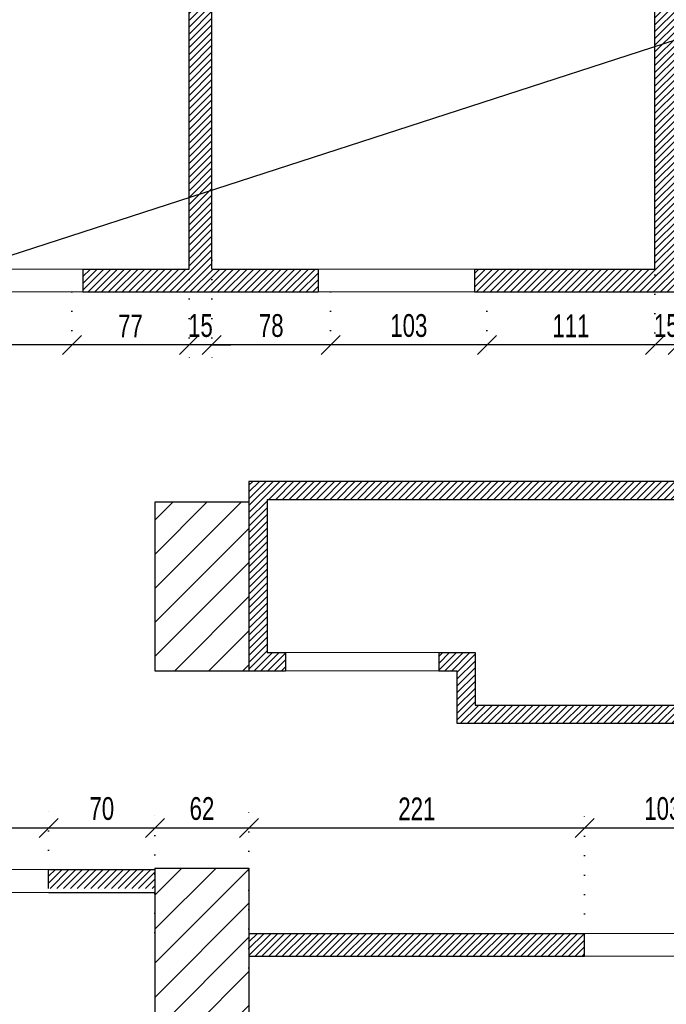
# Model space of a CAD drawing. Header units: millimetres. Extents: x 11149 to 111407, y -107619 to -23630.
# Tile 17 of 245: x 15318 to 15744, y -39225 to -38576. Entities that reach past the tile are written whole.
import ezdxf

# ---------------------------------------------------------------- set-up
doc = ezdxf.new("R2010")
doc.units = ezdxf.units.MM
doc.header["$LTSCALE"] = 2
doc.linetypes.add('DOT', pattern=[6.35, 0, -6.35])
doc.layers.get('0').update_dxf_attribs({"plot": 0})
doc.layers.get('Defpoints').update_dxf_attribs({"color": 1})
doc.layers.add('3DPLAN_A_KRESKOWANIE 1', color=253, linetype='Continuous')
doc.layers.add('3DPLAN_A_OPIS', color=8, linetype='Continuous')
for name, color, linetype, lineweight in [('A_ściany mur', 2, 'Continuous', 30), ('e-cad_wymiary', 4, 'Continuous', 9), ('WIDOK', 7, 'Continuous', 25)]:
    doc.layers.add(name, color=color, linetype=linetype, lineweight=lineweight)
doc.styles.add('e-cad_1', font='arial.ttf', dxfattribs={"width": 0.7})
doc.dimstyles.new('e-cad_1_100_[cm]', dxfattribs={"dimscale": 10, "dimtxt": 1.5, "dimasz": 1.25, "dimexe": 1.25, "dimexo": 0.625, "dimgap": 0.5, "dimtad": 1, "dimdec": 0, "dimrnd": 1, "dimzin": 1, "dimtxsty": 'e-cad_1', "dimblk": 'OBLIQUE', "dimcen": 2.5, "dimclrd": 256, "dimclre": 252, "dimclrt": 7, "dimadec": 0, "dimazin": 0, "dimtfac": 1, "dimtix": 1, "dimtmove": 2, "dimatfit": 3, "dimldrblk": 'NONE', "dimfxl": 60, "dimfxlon": 1, "dimarcsym": 0})
pattern_1 = [(45, (-15708.4828, 6015.711), (-2.24506403, 2.24506403), [])]

# ---------------------------------------------------------------- blocks, each defined once
blk = doc.blocks.new('_OBLIQUE')
at = {"color": 0, "linetype": 'ByBlock', "lineweight": -2}
blk.add_line((-0.5, -0.5), (0.5, 0.5), dxfattribs=at)
blk = doc.blocks.new('*D677')
at = {"layer": 'Defpoints', "color": 0, "ltscale": 0.5}
for p in [(15736.44, -38725.35), (15751.44, -38727.88), (15736.44, -38790.65)]:
    blk.add_point(p, dxfattribs=at)
at = {"layer": 'e-cad_wymiary', "color": 252, "linetype": 'DOT', "lineweight": -2}
for p, q in [((15736.44, -38731.6), (15736.44, -38803.15)), ((15751.44, -38734.13), (15751.44, -38803.15))]:
    blk.add_line(p, q, dxfattribs=at)
at = {"layer": 'e-cad_wymiary', "lineweight": -2}
for p, q in [((15736.44, -38790.65), (15723.94, -38790.65)), ((15751.44, -38790.65), (15736.44, -38790.65)), ((15751.44, -38790.65), (15763.94, -38790.65))]:
    blk.add_line(p, q, dxfattribs=at)
at = {"layer": 'e-cad_wymiary', "lineweight": -2, "ltscale": 0.5, "xscale": 12.5, "yscale": 12.5, "zscale": 12.5}
blk.add_blockref('_OBLIQUE', (15736.44, -38790.65), dxfattribs=at)
at = {"layer": 'e-cad_wymiary', "lineweight": -2, "ltscale": 0.5, "xscale": 12.5, "yscale": 12.5, "zscale": 12.5, "rotation": 180}
blk.add_blockref('_OBLIQUE', (15751.44, -38790.65), dxfattribs=at)
at = {"layer": 'e-cad_wymiary', "color": 7, "ltscale": 0.5, "insert": (15743.94, -38777.99), "char_height": 15, "attachment_point": 5, "style": 'e-cad_1'}
blk.add_mtext('15', dxfattribs=at)
blk = doc.blocks.new('_None')
blk = doc.blocks.new('*D678')
at = {"layer": 'Defpoints', "color": 0, "ltscale": 0.5}
for p in [(15736.44, -38725.35), (15625.77, -38749.4), (15625.77, -38790.65)]:
    blk.add_point(p, dxfattribs=at)
at = {"layer": 'e-cad_wymiary', "color": 252, "linetype": 'DOT', "lineweight": -2}
for p, q in [((15736.44, -38731.6), (15736.44, -38803.15)), ((15625.77, -38755.65), (15625.77, -38803.15))]:
    blk.add_line(p, q, dxfattribs=at)
at = {"layer": 'e-cad_wymiary', "lineweight": -2}
blk.add_line((15736.44, -38790.65), (15625.77, -38790.65), dxfattribs=at)
at = {"layer": 'e-cad_wymiary', "lineweight": -2, "ltscale": 0.5, "xscale": 12.5, "yscale": 12.5, "zscale": 12.5, "rotation": 180}
blk.add_blockref('_OBLIQUE', (15625.77, -38790.65), dxfattribs=at)
at = {"layer": 'e-cad_wymiary', "lineweight": -2, "ltscale": 0.5, "xscale": 12.5, "yscale": 12.5, "zscale": 12.5}
blk.add_blockref('_OBLIQUE', (15736.44, -38790.65), dxfattribs=at)
at = {"layer": 'e-cad_wymiary', "color": 7, "ltscale": 0.5, "insert": (15681.1, -38778.11), "char_height": 15, "attachment_point": 5, "style": 'e-cad_1'}
blk.add_mtext('111', dxfattribs=at)
blk = doc.blocks.new('*D679')
at = {"layer": 'Defpoints', "color": 0}
for p in [(15522.77, -38749.4), (15625.77, -38749.4), (15522.77, -38790.65)]:
    blk.add_point(p, dxfattribs=at)
at = {"layer": 'e-cad_wymiary', "color": 252, "linetype": 'DOT', "lineweight": -2}
for p, q in [((15522.77, -38755.65), (15522.77, -38803.15)), ((15625.77, -38755.65), (15625.77, -38803.15))]:
    blk.add_line(p, q, dxfattribs=at)
at = {"layer": 'e-cad_wymiary', "lineweight": -2}
blk.add_line((15625.77, -38790.65), (15522.77, -38790.65), dxfattribs=at)
at = {"layer": 'e-cad_wymiary', "lineweight": -2, "xscale": 12.5, "yscale": 12.5, "zscale": 12.5, "rotation": 180}
blk.add_blockref('_OBLIQUE', (15522.77, -38790.65), dxfattribs=at)
at = {"layer": 'e-cad_wymiary', "lineweight": -2, "xscale": 12.5, "yscale": 12.5, "zscale": 12.5}
blk.add_blockref('_OBLIQUE', (15625.77, -38790.65), dxfattribs=at)
at = {"layer": 'e-cad_wymiary', "color": 7, "insert": (15574.27, -38777.98), "char_height": 15, "attachment_point": 5, "style": 'e-cad_1'}
blk.add_mtext('103', dxfattribs=at)
blk = doc.blocks.new('*D680')
at = {"layer": 'Defpoints', "color": 0}
for p in [(15444.47, -38728.52), (15522.77, -38749.4), (15444.47, -38790.65)]:
    blk.add_point(p, dxfattribs=at)
at = {"layer": 'e-cad_wymiary', "color": 252, "linetype": 'DOT', "lineweight": -2}
for p, q in [((15444.47, -38734.77), (15444.47, -38803.15)), ((15522.77, -38755.65), (15522.77, -38803.15))]:
    blk.add_line(p, q, dxfattribs=at)
at = {"layer": 'e-cad_wymiary', "lineweight": -2}
blk.add_line((15522.77, -38790.65), (15444.47, -38790.65), dxfattribs=at)
at = {"layer": 'e-cad_wymiary', "lineweight": -2, "xscale": 12.5, "yscale": 12.5, "zscale": 12.5, "rotation": 180}
blk.add_blockref('_OBLIQUE', (15444.47, -38790.65), dxfattribs=at)
at = {"layer": 'e-cad_wymiary', "lineweight": -2, "xscale": 12.5, "yscale": 12.5, "zscale": 12.5}
blk.add_blockref('_OBLIQUE', (15522.77, -38790.65), dxfattribs=at)
at = {"layer": 'e-cad_wymiary', "color": 7, "insert": (15483.62, -38777.99), "char_height": 15, "attachment_point": 5, "style": 'e-cad_1'}
blk.add_mtext('78', dxfattribs=at)
blk = doc.blocks.new('*D681')
at = {"layer": 'Defpoints', "color": 0, "ltscale": 0.5}
for p in [(15429.47, -38728.52), (15444.47, -38728.52), (15429.47, -38790.65)]:
    blk.add_point(p, dxfattribs=at)
at = {"layer": 'e-cad_wymiary', "color": 252, "linetype": 'DOT', "lineweight": -2}
for p, q in [((15429.47, -38734.77), (15429.47, -38803.15)), ((15444.47, -38734.77), (15444.47, -38803.15))]:
    blk.add_line(p, q, dxfattribs=at)
at = {"layer": 'e-cad_wymiary', "lineweight": -2}
for p, q in [((15429.47, -38790.65), (15416.97, -38790.65)), ((15444.47, -38790.65), (15429.47, -38790.65)), ((15444.47, -38790.65), (15456.97, -38790.65))]:
    blk.add_line(p, q, dxfattribs=at)
at = {"layer": 'e-cad_wymiary', "lineweight": -2, "ltscale": 0.5, "xscale": 12.5, "yscale": 12.5, "zscale": 12.5}
blk.add_blockref('_OBLIQUE', (15429.47, -38790.65), dxfattribs=at)
at = {"layer": 'e-cad_wymiary', "lineweight": -2, "ltscale": 0.5, "xscale": 12.5, "yscale": 12.5, "zscale": 12.5, "rotation": 180}
blk.add_blockref('_OBLIQUE', (15444.47, -38790.65), dxfattribs=at)
at = {"layer": 'e-cad_wymiary', "color": 7, "ltscale": 0.5, "insert": (15436.97, -38777.99), "char_height": 15, "attachment_point": 5, "style": 'e-cad_1'}
blk.add_mtext('15', dxfattribs=at)
blk = doc.blocks.new('*D682')
at = {"layer": 'Defpoints', "color": 0, "ltscale": 0.5}
for p in [(15429.47, -38728.52), (15352.26, -38749.4), (15352.26, -38790.65)]:
    blk.add_point(p, dxfattribs=at)
at = {"layer": 'e-cad_wymiary', "color": 252, "linetype": 'DOT', "lineweight": -2}
for p, q in [((15429.47, -38734.77), (15429.47, -38803.15)), ((15352.26, -38755.65), (15352.26, -38803.15))]:
    blk.add_line(p, q, dxfattribs=at)
at = {"layer": 'e-cad_wymiary', "lineweight": -2}
blk.add_line((15429.47, -38790.65), (15352.26, -38790.65), dxfattribs=at)
at = {"layer": 'e-cad_wymiary', "lineweight": -2, "ltscale": 0.5, "xscale": 12.5, "yscale": 12.5, "zscale": 12.5, "rotation": 180}
blk.add_blockref('_OBLIQUE', (15352.26, -38790.65), dxfattribs=at)
at = {"layer": 'e-cad_wymiary', "lineweight": -2, "ltscale": 0.5, "xscale": 12.5, "yscale": 12.5, "zscale": 12.5}
blk.add_blockref('_OBLIQUE', (15429.47, -38790.65), dxfattribs=at)
at = {"layer": 'e-cad_wymiary', "color": 7, "ltscale": 0.5, "insert": (15390.86, -38778.15), "char_height": 15, "attachment_point": 5, "style": 'e-cad_1'}
blk.add_mtext('77', dxfattribs=at)
blk = doc.blocks.new('*D683')
at = {"layer": 'Defpoints', "color": 0}
for p in [(15249.26, -38749.4), (15352.26, -38749.4), (15249.26, -38790.65)]:
    blk.add_point(p, dxfattribs=at)
at = {"layer": 'e-cad_wymiary', "color": 252, "linetype": 'DOT', "lineweight": -2}
for p, q in [((15249.26, -38755.65), (15249.26, -38803.15)), ((15352.26, -38755.65), (15352.26, -38803.15))]:
    blk.add_line(p, q, dxfattribs=at)
at = {"layer": 'e-cad_wymiary', "lineweight": -2}
blk.add_line((15352.26, -38790.65), (15249.26, -38790.65), dxfattribs=at)
at = {"layer": 'e-cad_wymiary', "lineweight": -2, "xscale": 12.5, "yscale": 12.5, "zscale": 12.5, "rotation": 180}
blk.add_blockref('_OBLIQUE', (15249.26, -38790.65), dxfattribs=at)
at = {"layer": 'e-cad_wymiary', "lineweight": -2, "xscale": 12.5, "yscale": 12.5, "zscale": 12.5}
blk.add_blockref('_OBLIQUE', (15352.26, -38790.65), dxfattribs=at)
at = {"layer": 'e-cad_wymiary', "color": 7, "insert": (15300.76, -38777.98), "char_height": 15, "attachment_point": 5, "style": 'e-cad_1'}
blk.add_mtext('103', dxfattribs=at)
blk = doc.blocks.new('*D745')
at = {"layer": 'Defpoints', "color": 0}
for p in [(15336.97, -39108.89), (15233.97, -39142.64), (15336.97, -39142.64)]:
    blk.add_point(p, dxfattribs=at)
at = {"layer": 'e-cad_wymiary', "color": 252, "linetype": 'DOT', "lineweight": -2}
for p, q in [((15233.97, -39136.39), (15233.97, -39096.39)), ((15336.97, -39136.39), (15336.97, -39096.39))]:
    blk.add_line(p, q, dxfattribs=at)
at = {"layer": 'e-cad_wymiary', "lineweight": -2}
blk.add_line((15233.97, -39108.89), (15336.97, -39108.89), dxfattribs=at)
at = {"layer": 'e-cad_wymiary', "lineweight": -2, "xscale": 12.5, "yscale": 12.5, "zscale": 12.5, "rotation": 180}
blk.add_blockref('_OBLIQUE', (15233.97, -39108.89), dxfattribs=at)
at = {"layer": 'e-cad_wymiary', "lineweight": -2, "xscale": 12.5, "yscale": 12.5, "zscale": 12.5}
blk.add_blockref('_OBLIQUE', (15336.97, -39108.89), dxfattribs=at)
at = {"layer": 'e-cad_wymiary', "color": 7, "insert": (15285.47, -39096.23), "char_height": 15, "attachment_point": 5, "style": 'e-cad_1'}
blk.add_mtext('103', dxfattribs=at)
blk = doc.blocks.new('*D746')
at = {"layer": 'Defpoints', "color": 0}
for p in [(15406.97, -39108.89), (15336.97, -39142.64), (15406.97, -39184.08)]:
    blk.add_point(p, dxfattribs=at)
at = {"layer": 'e-cad_wymiary', "color": 252, "linetype": 'DOT', "lineweight": -2}
for p, q in [((15336.97, -39136.39), (15336.97, -39096.39)), ((15406.97, -39177.83), (15406.97, -39096.39))]:
    blk.add_line(p, q, dxfattribs=at)
at = {"layer": 'e-cad_wymiary', "lineweight": -2}
blk.add_line((15336.97, -39108.89), (15406.97, -39108.89), dxfattribs=at)
at = {"layer": 'e-cad_wymiary', "lineweight": -2, "xscale": 12.5, "yscale": 12.5, "zscale": 12.5, "rotation": 180}
blk.add_blockref('_OBLIQUE', (15336.97, -39108.89), dxfattribs=at)
at = {"layer": 'e-cad_wymiary', "lineweight": -2, "xscale": 12.5, "yscale": 12.5, "zscale": 12.5}
blk.add_blockref('_OBLIQUE', (15406.97, -39108.89), dxfattribs=at)
at = {"layer": 'e-cad_wymiary', "color": 7, "insert": (15371.97, -39096.23), "char_height": 15, "attachment_point": 5, "style": 'e-cad_1'}
blk.add_mtext('70', dxfattribs=at)
blk = doc.blocks.new('*D747')
at = {"layer": 'Defpoints', "color": 0}
for p in [(15468.97, -39108.89), (15406.97, -39184.08), (15468.97, -39207.33)]:
    blk.add_point(p, dxfattribs=at)
at = {"layer": 'e-cad_wymiary', "color": 252, "linetype": 'DOT', "lineweight": -2}
for p, q in [((15406.97, -39177.83), (15406.97, -39096.39)), ((15468.97, -39201.08), (15468.97, -39096.39))]:
    blk.add_line(p, q, dxfattribs=at)
at = {"layer": 'e-cad_wymiary', "lineweight": -2}
blk.add_line((15406.97, -39108.89), (15468.97, -39108.89), dxfattribs=at)
at = {"layer": 'e-cad_wymiary', "lineweight": -2, "xscale": 12.5, "yscale": 12.5, "zscale": 12.5, "rotation": 180}
blk.add_blockref('_OBLIQUE', (15406.97, -39108.89), dxfattribs=at)
at = {"layer": 'e-cad_wymiary', "lineweight": -2, "xscale": 12.5, "yscale": 12.5, "zscale": 12.5}
blk.add_blockref('_OBLIQUE', (15468.97, -39108.89), dxfattribs=at)
at = {"layer": 'e-cad_wymiary', "color": 7, "insert": (15437.97, -39096.23), "char_height": 15, "attachment_point": 5, "style": 'e-cad_1'}
blk.add_mtext('62', dxfattribs=at)
blk = doc.blocks.new('*D748')
at = {"layer": 'Defpoints', "color": 0}
for p in [(15690.13, -39108.89), (15690.13, -39184.64), (15468.97, -39207.33)]:
    blk.add_point(p, dxfattribs=at)
at = {"layer": 'e-cad_wymiary', "color": 252, "linetype": 'DOT', "lineweight": -2}
for p, q in [((15468.97, -39201.08), (15468.97, -39096.39)), ((15690.13, -39178.39), (15690.13, -39096.39))]:
    blk.add_line(p, q, dxfattribs=at)
at = {"layer": 'e-cad_wymiary', "lineweight": -2}
blk.add_line((15468.97, -39108.89), (15690.13, -39108.89), dxfattribs=at)
at = {"layer": 'e-cad_wymiary', "lineweight": -2, "xscale": 12.5, "yscale": 12.5, "zscale": 12.5, "rotation": 180}
blk.add_blockref('_OBLIQUE', (15468.97, -39108.89), dxfattribs=at)
at = {"layer": 'e-cad_wymiary', "lineweight": -2, "xscale": 12.5, "yscale": 12.5, "zscale": 12.5}
blk.add_blockref('_OBLIQUE', (15690.13, -39108.89), dxfattribs=at)
at = {"layer": 'e-cad_wymiary', "color": 7, "insert": (15579.55, -39096.36), "char_height": 15, "attachment_point": 5, "style": 'e-cad_1'}
blk.add_mtext('221', dxfattribs=at)
blk = doc.blocks.new('*D749')
at = {"layer": 'Defpoints', "color": 0}
for p in [(15793.13, -39108.89), (15793.13, -39178.39), (15690.13, -39184.64)]:
    blk.add_point(p, dxfattribs=at)
at = {"layer": 'e-cad_wymiary', "color": 252, "linetype": 'DOT', "lineweight": -2}
for p, q in [((15690.13, -39178.39), (15690.13, -39096.39)), ((15793.13, -39172.14), (15793.13, -39096.39))]:
    blk.add_line(p, q, dxfattribs=at)
at = {"layer": 'e-cad_wymiary', "lineweight": -2}
blk.add_line((15690.13, -39108.89), (15793.13, -39108.89), dxfattribs=at)
at = {"layer": 'e-cad_wymiary', "lineweight": -2, "xscale": 12.5, "yscale": 12.5, "zscale": 12.5, "rotation": 180}
blk.add_blockref('_OBLIQUE', (15690.13, -39108.89), dxfattribs=at)
at = {"layer": 'e-cad_wymiary', "lineweight": -2, "xscale": 12.5, "yscale": 12.5, "zscale": 12.5}
blk.add_blockref('_OBLIQUE', (15793.13, -39108.89), dxfattribs=at)
at = {"layer": 'e-cad_wymiary', "color": 7, "insert": (15741.63, -39096.23), "char_height": 15, "attachment_point": 5, "style": 'e-cad_1'}
blk.add_mtext('103', dxfattribs=at)

msp = doc.modelspace()

# ---------------------------------------------------------------- hatches: boundary and pattern name
at = {"layer": '3DPLAN_A_KRESKOWANIE 1'}
h = msp.add_hatch(dxfattribs=at)
h.set_pattern_fill('ANSI31', color=256, scale=5, style=0)
h.set_pattern_definition([(45, (14206.918, -38714.36), (-11.22532, 11.22532), [])])
h.paths.add_polyline_path([(14219.97, -38701.39), (14194.97, -38701.39), (14194.97, -38726.39), (14219.97, -38726.39)])
h.paths.add_polyline_path([(12418.47, -38265.89), (12293.47, -38265.89), (12293.47, -38305.89), (11781.49, -38305.89), (11781.49, -38349.39), (11809.49, -38349.39), (11809.49, -38458.39), (11829.97, -38458.39), (11829.97, -38349.39), (12348.97, -38349.39), (12348.97, -38549.39), (12396.97, -38549.39), (12396.97, -38613.39), (12410.97, -38613.39), (12410.97, -38352.39), (12439.97, -38352.39), (12439.97, -38305.89), (12418.47, -38305.89)])
h.paths.add_polyline_path([(12747.96, -38305.89), (12559.97, -38305.89), (12559.97, -38352.39), (12559.97, -38395.39), (12572.96, -38395.39), (12572.96, -38355.39), (12747.96, -38355.39)])
h.paths.add_polyline_path([(12410.97, -38716.39), (12396.97, -38716.39), (12396.97, -38911.39), (12326.97, -38911.39), (12326.97, -38928.39), (11829.97, -38928.39), (11829.97, -38858.39), (11809.49, -38858.39), (11809.49, -38928.39), (11781.49, -38928.39), (11781.49, -38994.39), (11798.97, -38994.39), (11798.97, -38950.39), (12368.97, -38950.39), (12368.97, -39017.39), (12375.97, -39017.39), (12375.97, -39010.39), (12410.97, -39010.39)])
h.paths.add_polyline_path([(11829.97, -38633.39), (11809.49, -38633.39), (11809.49, -38683.39), (11829.97, -38683.39)])
h.paths.add_polyline_path([(13772.97, -38305.89), (13726.97, -38305.89), (13726.97, -38265.89), (13601.97, -38265.89), (13601.97, -38305.89), (13559.97, -38305.89), (13559.97, -38347.39), (13627.97, -38347.39), (13627.97, -38636.39), (13204.97, -38636.39), (13204.97, -38653.39), (13245.97, -38653.39), (13245.97, -38705.39), (13618.97, -38705.39), (13618.97, -38755.65), (13648.97, -38755.65), (13648.97, -38485.39), (13689.97, -38485.39), (13689.97, -38341.39), (13772.97, -38341.39)])
h.paths.add_polyline_path([(14060.97, -38305.89), (13887.97, -38305.89), (13887.97, -38341.39), (14060.97, -38341.39)])
h.paths.add_polyline_path([(13091.97, -39365.39), (13037.97, -39365.39), (13037.97, -39354.39), (12981.97, -39354.39), (12916.97, -39354.39), (12916.97, -39519.39), (12981.97, -39519.39), (12981.97, -39808.39), (12901.97, -39808.39), (12901.97, -39874.89), (12945.97, -39874.89), (12945.97, -39914.89), (13070.97, -39914.89), (13070.97, -39874.89), (13114.97, -39874.89), (13114.97, -39805.39), (13037.97, -39805.39), (13037.97, -39520.39), (13091.97, -39520.39)])
h.paths.add_polyline_path([(13426.97, -39805.39), (13229.97, -39805.39), (13229.97, -39874.89), (13426.97, -39874.89)])
h.paths.add_polyline_path([(12956.97, -39264.39), (12956.97, -39197.39), (12950.97, -39197.39), (12950.97, -39173.39), (13026.62, -39173.39), (13026.62, -39264.39)])
h.paths.add_polyline_path([(12726.97, -39808.39), (12590.97, -39808.39), (12590.97, -39874.89), (12726.97, -39874.89)])
h.paths.add_polyline_path([(12415.97, -39808.39), (11864.97, -39808.39), (11864.97, -39692.39), (11809.49, -39692.39), (11809.49, -39808.39), (11781.49, -39808.39), (11781.49, -39874.89), (12231.97, -39874.89), (12231.97, -39914.89), (12356.97, -39914.89), (12356.97, -39874.89), (12415.97, -39874.89)])
h.paths.add_polyline_path([(11864.97, -39470.39), (11809.49, -39470.39), (11809.49, -39517.39), (11864.97, -39517.39)])
h.paths.add_polyline_path([(14626.97, -39805.39), (14431.97, -39805.39), (14431.97, -39874.89), (14626.97, -39874.89)])
h.paths.add_polyline_path([(14316.97, -39805.39), (14140.97, -39805.39), (14140.97, -39874.89), (14161.97, -39874.89), (14161.97, -39914.89), (14286.97, -39914.89), (14286.97, -39874.89), (14316.97, -39874.89)])
h.paths.add_polyline_path([(14025.97, -39805.39), (13831.97, -39805.39), (13831.97, -39874.89), (14025.97, -39874.89)])
h.paths.add_polyline_path([(13716.97, -39805.39), (13541.97, -39805.39), (13541.97, -39874.89), (13570.97, -39874.89), (13570.97, -39914.89), (13695.97, -39914.89), (13695.97, -39874.89), (13716.97, -39874.89)])
h.paths.add_polyline_path([(13602.97, -38997.89), (13602.97, -38912.39), (13618.97, -38912.39), (13618.97, -38902.89), (13618.97, -38875.39), (13648.97, -38875.39), (13648.97, -38902.89), (13654.97, -38902.89), (13654.97, -38959.89), (13769.97, -38959.89), (13769.97, -38987.39), (13908.97, -38987.39), (13908.97, -38997.89), (13769.97, -38997.89), (13608.97, -38997.89)])
h.paths.add_polyline_path([(13602.97, -39133.89), (13766.97, -39133.89), (13766.97, -39220.39), (13675.97, -39220.39), (13675.97, -39513.39), (13641.97, -39513.39), (13641.97, -39243.39), (13614.97, -39243.39), (13614.97, -39205.39), (13602.97, -39205.39)])
h.paths.add_polyline_path([(14806.97, -39086.39), (14806.97, -39266.39), (14740.97, -39266.39), (14740.97, -39343.39), (14762.97, -39343.39), (14762.97, -39575.39), (14775.97, -39575.39), (14775.97, -39329.39), (14934.97, -39329.39), (14934.97, -39260.39), (14870.97, -39260.39), (14870.97, -39136.39), (14816.97, -39136.39), (14816.97, -39003.39), (14870.97, -39003.39), (14870.97, -38895.39), (14807.97, -38895.39), (14807.97, -39063.39)])
h.paths.add_polyline_path([(14254.97, -39243.39), (14204.97, -39243.39), (14204.97, -39220.39), (13896.97, -39220.39), (13896.97, -39195.89), (14129.97, -39195.89), (14129.97, -39132.89), (14242.97, -39132.89), (14242.97, -38997.89), (14137.97, -38997.89), (14137.97, -38972.39), (14205.97, -38972.39), (14205.97, -38906.39), (14253.97, -38906.39), (14253.97, -39063.39), (14254.97, -39086.39)])
h.paths.add_polyline_path([(14636.97, -38305.89), (14463.97, -38305.89), (14463.97, -38341.39), (14636.97, -38341.39)])
h.paths.add_polyline_path([(14924.97, -38305.89), (14901.97, -38305.89), (14901.97, -38265.89), (14776.97, -38265.89), (14776.97, -38305.89), (14751.97, -38305.89), (14751.97, -38341.39), (14924.97, -38341.39)])
h.paths.add_polyline_path([(15234.97, -38305.89), (15039.97, -38305.89), (15039.97, -38341.39), (15234.97, -38341.39)])
h.paths.add_polyline_path([(15524.97, -38305.89), (15502.97, -38305.89), (15502.97, -38265.89), (15377.97, -38265.89), (15377.97, -38305.89), (15349.97, -38305.89), (15349.97, -38341.39), (15524.97, -38341.39)])
h.paths.add_polyline_path([(15834.97, -38305.89), (15641.97, -38305.89), (15641.97, -38341.39), (15834.97, -38341.39)])
h.paths.add_polyline_path([(16625.97, -38305.89), (16098.97, -38305.89), (16098.97, -38265.89), (15973.97, -38265.89), (15973.97, -38305.89), (15948.97, -38305.89), (15948.97, -38341.39), (16550.97, -38341.39), (16550.97, -38448.39), (16594.97, -38448.39), (16594.97, -38341.39), (16625.97, -38341.39)])
h.paths.add_polyline_path([(16594.97, -38625.39), (16550.97, -38625.39), (16550.97, -38680.39), (16594.97, -38680.39)])
h.paths.add_polyline_path([(16594.97, -38857.39), (16550.97, -38857.39), (16550.97, -38985.39), (16594.97, -38985.39)])
h.paths.add_polyline_path([(16594.97, -39161.39), (16550.97, -39161.39), (16550.97, -39291.39), (16594.97, -39291.39)])
h.paths.add_polyline_path([(16594.97, -39467.39), (16550.97, -39467.39), (16550.97, -39522.39), (16594.97, -39522.39)])
h.paths.add_polyline_path([(16625.97, -39801.39), (16594.97, -39801.39), (16594.97, -39699.39), (16550.97, -39699.39), (16550.97, -39801.39), (15944.97, -39801.39), (15944.97, -39874.89), (15973.97, -39874.89), (15973.97, -39914.89), (16098.97, -39914.89), (16098.97, -39874.89), (16625.97, -39874.89)])
h.paths.add_polyline_path([(15830.97, -39801.39), (15637.97, -39801.39), (15637.97, -39874.89), (15830.97, -39874.89)])
h.paths.add_polyline_path([(15520.97, -39801.39), (15345.97, -39801.39), (15345.97, -39874.89), (15369.97, -39874.89), (15369.97, -39914.89), (15494.97, -39914.89), (15494.97, -39874.89), (15520.97, -39874.89)])
h.paths.add_polyline_path([(15230.97, -39801.39), (15035.97, -39801.39), (15035.97, -39874.89), (15230.97, -39874.89)])
h.paths.add_polyline_path([(14920.97, -39801.39), (14775.97, -39801.39), (14775.97, -39768.39), (14762.97, -39768.39), (14762.97, -39805.39), (14741.97, -39805.39), (14741.97, -39874.89), (14768.97, -39874.89), (14768.97, -39914.89), (14893.97, -39914.89), (14893.97, -39874.89), (14920.97, -39874.89)])
h.paths.add_polyline_path([(15468.97, -39135.39), (15406.97, -39135.39), (15406.97, -39244.39), (15468.97, -39244.39)])
h.paths.add_polyline_path([(15468.97, -38894.39), (15406.97, -38894.39), (15406.97, -39005.39), (15468.97, -39005.39)])
h.paths.add_polyline_path([(16056.97, -39178.39), (16006.97, -39178.39), (16006.97, -39233.39), (16056.97, -39233.39)])
h.paths.add_polyline_path([(16056.97, -38909.39), (16006.97, -38909.39), (16006.97, -38963.39), (16056.97, -38963.39)])
h.paths.add_polyline_path([(14348.97, -38305.89), (14324.97, -38305.89), (14324.97, -38265.89), (14199.97, -38265.89), (14199.97, -38305.89), (14175.97, -38305.89), (14175.97, -38341.39), (14348.97, -38341.39)])
h.paths.add_polyline_path([(13212, -38246.89), (13198.97, -38246.89), (13198.97, -38347.39), (13444.97, -38347.39), (13444.97, -38305.89), (13212, -38305.89)])
h.paths.add_polyline_path([(12676.73, -39020.39), (12559.97, -39020.39), (12559.97, -38895.39), (12575.97, -38895.39), (12575.97, -39009.39), (12676.73, -39009.39)])
h.paths.add_polyline_path([(12572.96, -38616.89), (12572.96, -38655.39), (12559.97, -38655.39), (12559.97, -38616.89)])
at = {"layer": '3DPLAN_A_OPIS', "lineweight": 0, "transparency": 33554687}
h = msp.add_hatch(dxfattribs=at)
h.set_pattern_fill('ANSI31', color=1)
h.set_pattern_definition(pattern_1)
h.paths.add_polyline_path([(15359.46, -38755.65), (15514.47, -38755.65), (15514.47, -38740.65), (15444.47, -38740.65), (15444.47, -38518.39), (15429.47, -38518.39), (15429.47, -38740.65), (15359.46, -38740.65)])
h.paths.add_polyline_path([(15429.47, -38341.39), (15429.47, -38518.39), (15444.47, -38518.39), (15444.47, -38341.39)])
h = msp.add_hatch(dxfattribs=at)
h.set_pattern_fill('ANSI31', color=1)
h.set_pattern_definition(pattern_1)
h.paths.add_polyline_path([(15736.44, -38458.39), (15736.44, -38740.65), (15617.47, -38740.65), (15617.47, -38755.65), (15796.46, -38755.65), (15796.46, -38740.65), (15751.44, -38740.65), (15751.44, -38458.39)])
h.paths.add_polyline_path([(15736.44, -38458.39), (15751.44, -38458.39), (15751.44, -38341.39), (15736.44, -38341.39)])
h = msp.add_hatch(dxfattribs=at)
h.set_pattern_fill('ANSI31', color=1)
h.set_pattern_definition(pattern_1)
h.paths.add_polyline_path([(15468.97, -38894.39), (15468.97, -38880.65), (15881.97, -38880.65), (15881.97, -39039.99), (15605.97, -39039.99), (15605.97, -39005.39), (15593.97, -39005.39), (15593.97, -38993.39), (15617.97, -38993.39), (15617.97, -39027.99), (15869.97, -39027.99), (15869.97, -38892.65), (15480.97, -38892.65), (15480.97, -38993.39), (15492.97, -38993.39), (15492.97, -39005.39), (15468.97, -39005.39)])
h = msp.add_hatch(dxfattribs=at)
h.set_pattern_fill('ANSI31', color=1)
h.set_pattern_definition(pattern_1)
h.paths.add_polyline_path([(15336.97, -39136.39), (15336.97, -39148.89), (15406.97, -39148.89), (15406.97, -39136.39)])
h = msp.add_hatch(dxfattribs=at)
h.set_pattern_fill('ANSI31', color=1)
h.set_pattern_definition(pattern_1)
h.paths.add_polyline_path([(15468.97, -39178.39), (15468.97, -39193.39), (15690.13, -39193.39), (15690.13, -39178.39)])

# ---------------------------------------------------------------- linework, layer by layer
at = {"layer": '3DPLAN_A_OPIS', "color": 1, "lineweight": 30}
for p, q in [((15429.47, -38740.65), (15429.47, -38341.39)), ((15444.47, -38740.65), (15444.47, -38341.39)), ((15736.44, -38740.65), (15736.44, -38341.39)), ((15359.46, -38740.65), (15359.46, -38755.65)), ((15359.46, -38740.65), (15429.47, -38740.65)), ((15444.47, -38740.65), (15514.47, -38740.65)), ((15514.47, -38740.65), (15514.47, -38755.65)), ((15617.47, -38740.65), (15617.47, -38755.65)), ((15617.47, -38740.65), (15736.44, -38740.65)), ((15359.46, -38755.65), (15514.47, -38755.65)), ((15617.47, -38755.65), (15796.46, -38755.65)), ((15492.97, -38993.39), (15492.97, -39005.39)), ((15593.97, -38993.39), (15593.97, -39005.39)), ((15336.97, -39148.89), (15336.97, -39136.39)), ((15336.97, -39136.39), (15406.97, -39136.39)), ((15336.97, -39151.39), (15406.97, -39151.39)), ((15468.97, -39178.39), (15690.13, -39178.39)), ((15690.13, -39193.39), (15690.13, -39178.39)), ((15468.97, -39193.39), (15690.13, -39193.39))]:
    msp.add_line(p, q, dxfattribs=at)
at = {"layer": '3DPLAN_A_OPIS', "color": 1, "lineweight": 5}
for p, q in [((15256.46, -38740.65), (15359.46, -38740.65)), ((15514.47, -38740.65), (15617.47, -38740.65)), ((15256.46, -38755.65), (15359.46, -38755.65)), ((15514.47, -38755.65), (15617.47, -38755.65)), ((15492.97, -38993.39), (15593.97, -38993.39)), ((15492.97, -39005.39), (15593.97, -39005.39)), ((15233.97, -39136.39), (15336.97, -39136.39)), ((15233.97, -39151.39), (15336.97, -39151.39)), ((15690.13, -39178.39), (15793.13, -39178.39)), ((15690.13, -39193.39), (15793.13, -39193.39))]:
    msp.add_line(p, q, dxfattribs=at)
at = {"layer": '3DPLAN_A_OPIS', "color": 1, "lineweight": 30}
for points in [[(15468.97, -38880.65), (15468.97, -39005.39), (15492.97, -39005.39)], [(15593.97, -39005.39), (15605.97, -39005.39), (15605.97, -39039.99), (15881.97, -39039.99), (15881.97, -38880.65), (15468.97, -38880.65)], [(15593.97, -38993.39), (15617.97, -38993.39), (15617.97, -39027.99), (15869.97, -39027.99), (15869.97, -38892.65), (15480.97, -38892.65), (15480.97, -38993.39), (15492.97, -38993.39)]]:
    msp.add_lwpolyline(points, dxfattribs=at)
at = {"layer": 'A_ściany mur', "ltscale": 0.1}
for p, q in [((15468.97, -38894.39), (15406.97, -38894.39)), ((15406.97, -38894.39), (15406.97, -39005.39)), ((15468.97, -38894.39), (15468.97, -39005.39)), ((15468.97, -38894.39), (15468.97, -39005.39)), ((15406.97, -39005.39), (15468.97, -39005.39)), ((15406.97, -39135.39), (15468.97, -39135.39)), ((15406.97, -39135.39), (15406.97, -39244.39)), ((15468.97, -39135.39), (15468.97, -39244.39))]:
    msp.add_line(p, q, dxfattribs=at)
at = {"layer": 'WIDOK', "color": 6}
msp.add_line((11781.49, -39874.89), (16625.97, -38305.89), dxfattribs=at)

# ---------------------------------------------------------------- dimensions: what is measured, and where the dimension line sits
at = {"layer": 'e-cad_wymiary'}
for base, p1, p2, picture, middle in [((15352.26, -38790.65), (15429.47, -38728.52), (15352.26, -38749.4), '*D682', (15390.86, -38778.15)), ((15429.47, -38790.65), (15444.47, -38728.52), (15429.47, -38728.52), '*D681', (15436.97, -38777.99)), ((15444.47, -38790.65), (15522.77, -38749.4), (15444.47, -38728.52), '*D680', (15483.62, -38777.99)), ((15625.77, -38790.65), (15736.44, -38725.35), (15625.77, -38749.4), '*D678', (15681.1, -38778.11)), ((15736.44, -38790.65), (15751.44, -38727.88), (15736.44, -38725.35), '*D677', (15743.94, -38777.99)), ((15249.26, -38790.65), (15352.26, -38749.4), (15249.26, -38749.4), '*D683', (15300.76, -38777.98)), ((15522.77, -38790.65), (15625.77, -38749.4), (15522.77, -38749.4), '*D679', (15574.27, -38777.98)), ((15336.97, -39108.89), (15233.97, -39142.64), (15336.97, -39142.64), '*D745', (15285.47, -39096.23)), ((15406.97, -39108.89), (15336.97, -39142.64), (15406.97, -39184.08), '*D746', (15371.97, -39096.23)), ((15468.97, -39108.89), (15406.97, -39184.08), (15468.97, -39207.33), '*D747', (15437.97, -39096.23)), ((15690.13, -39108.89), (15468.97, -39207.33), (15690.13, -39184.64), '*D748', (15579.55, -39096.36)), ((15793.13, -39108.89), (15690.13, -39184.64), (15793.13, -39178.39), '*D749', (15741.63, -39096.23))]:
    dim = msp.add_linear_dim(base=base, p1=p1, p2=p2, dimstyle='e-cad_1_100_[cm]', dxfattribs=at)
    dim.commit()
    dim.dimension.update_dxf_attribs({"geometry": picture, "text_midpoint": middle})

doc.saveas('drawing.dxf')
